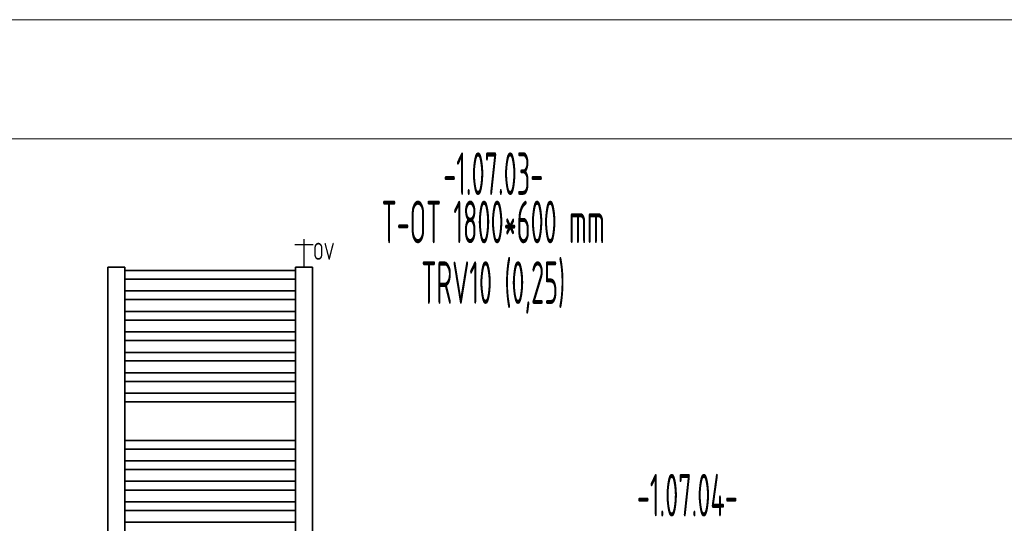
# Model space of a CAD drawing. Header units: millimetres. Extents: x 17747 to 112039, y -74980 to 446921.
# Tile 191 of 256: x 69974 to 72863, y -73388 to -71910. Entities that reach past the tile are written whole.
import ezdxf
from ezdxf.enums import TextEntityAlignment as Align

# ---------------------------------------------------------------- set-up
doc = ezdxf.new("R2010")
doc.units = ezdxf.units.MM
doc.linetypes.add('phl_thick', pattern=[0])
doc.linetypes.add('VERDECKT', pattern=[9.525, 6.35, -3.175])
for name, color, linetype, lineweight in [('JS_VYT_POPIS - OBECNĚ', 7, 'Continuous', 5), ('UT_SCHÉMA_POPIS', 7, 'VERDECKT', 5), ('UT_SCHÉMA_SYMBOLY', 7, 'Continuous', 25), ('UT_ZAŘÍZENÍ - OT', 3, 'Continuous', 35), ('VZT_50 POPIS - OBECNE', 7, 'Continuous', 5)]:
    doc.layers.add(name, color=color, linetype=linetype, lineweight=lineweight)
doc.styles.add('ISO 2.5', font='isocp.shx', dxfattribs={"width": 0.8, "height": 2.5})
doc.styles.add('VZT_POPIS', font='isocp.shx', dxfattribs={"width": 0.6, "height": 125})

msp = doc.modelspace()

# ---------------------------------------------------------------- linework, layer by layer
at = {"layer": 'UT_SCHÉMA_SYMBOLY'}
for p, q in [((70807.8, -72554.2), (70807.8, -72636.1)), ((70780.8, -72570.2), (70834.8, -72570.2))]:
    msp.add_line(p, q, dxfattribs=at)
at = {"layer": 'UT_ZAŘÍZENÍ - OT', "linetype": 'Continuous'}
for p, q in [((70232.8, -74456.1), (70232.8, -72636.1)), ((70232.8, -72636.1), (70282.8, -72636.1)), ((70282.8, -72636.1), (70282.8, -74456.1)), ((70782.8, -72646.4), (70282.8, -72646.4)), ((70782.8, -72646.4), (70282.8, -72646.4)), ((70782.8, -72646.4), (70282.8, -72646.4)), ((70782.8, -72646.4), (70282.8, -72646.4)), ((70782.8, -72646.4), (70282.8, -72646.4)), ((70782.8, -72646.4), (70282.8, -72646.4)), ((70782.8, -72646.4), (70282.8, -72646.4)), ((70782.8, -72646.4), (70282.8, -72646.4)), ((70782.8, -72646.4), (70282.8, -72646.4)), ((70782.8, -72646.4), (70282.8, -72646.4)), ((70782.8, -72646.4), (70282.8, -72646.4)), ((70782.8, -72646.4), (70282.8, -72646.4)), ((70782.8, -72646.4), (70282.8, -72646.4)), ((70782.8, -72646.4), (70282.8, -72646.4)), ((70782.8, -72646.4), (70282.8, -72646.4)), ((70782.8, -72646.4), (70282.8, -72646.4)), ((70782.8, -72646.4), (70282.8, -72646.4)), ((70782.8, -72646.4), (70282.8, -72646.4)), ((70782.8, -72646.4), (70282.8, -72646.4)), ((70782.8, -72646.4), (70282.8, -72646.4)), ((70782.8, -72646.4), (70282.8, -72646.4)), ((70782.8, -72646.4), (70282.8, -72646.4)), ((70782.8, -72646.4), (70282.8, -72646.4)), ((70782.8, -72646.4), (70282.8, -72646.4)), ((70782.8, -72646.4), (70282.8, -72646.4)), ((70782.8, -72646.4), (70282.8, -72646.4)), ((70782.8, -72646.4), (70282.8, -72646.4)), ((70782.8, -72646.4), (70282.8, -72646.4)), ((70782.8, -72646.4), (70282.8, -72646.4)), ((70782.8, -72646.4), (70282.8, -72646.4)), ((70782.8, -72646.4), (70282.8, -72646.4)), ((70782.8, -72646.4), (70282.8, -72646.4)), ((70782.8, -72646.4), (70282.8, -72646.4)), ((70782.8, -72646.4), (70282.8, -72646.4)), ((70782.8, -74456.1), (70782.8, -72636.1)), ((70782.8, -72636.1), (70832.8, -72636.1)), ((70832.8, -72636.1), (70832.8, -74456.1)), ((70782.8, -72671.8), (70282.8, -72671.8)), ((70782.8, -72671.8), (70282.8, -72671.8)), ((70782.8, -72671.8), (70282.8, -72671.8)), ((70782.8, -72671.8), (70282.8, -72671.8)), ((70782.8, -72671.8), (70282.8, -72671.8)), ((70782.8, -72671.8), (70282.8, -72671.8)), ((70782.8, -72671.8), (70282.8, -72671.8)), ((70782.8, -72671.8), (70282.8, -72671.8)), ((70782.8, -72671.8), (70282.8, -72671.8)), ((70782.8, -72671.8), (70282.8, -72671.8)), ((70782.8, -72671.8), (70282.8, -72671.8)), ((70782.8, -72671.8), (70282.8, -72671.8)), ((70782.8, -72671.8), (70282.8, -72671.8)), ((70782.8, -72671.8), (70282.8, -72671.8)), ((70782.8, -72671.8), (70282.8, -72671.8)), ((70782.8, -72671.8), (70282.8, -72671.8)), ((70782.8, -72671.8), (70282.8, -72671.8)), ((70782.8, -72671.8), (70282.8, -72671.8)), ((70782.8, -72671.8), (70282.8, -72671.8)), ((70782.8, -72671.8), (70282.8, -72671.8)), ((70782.8, -72671.8), (70282.8, -72671.8)), ((70782.8, -72671.8), (70282.8, -72671.8)), ((70782.8, -72671.8), (70282.8, -72671.8)), ((70782.8, -72671.8), (70282.8, -72671.8)), ((70782.8, -72671.8), (70282.8, -72671.8)), ((70782.8, -72671.8), (70282.8, -72671.8)), ((70782.8, -72671.8), (70282.8, -72671.8)), ((70782.8, -72671.8), (70282.8, -72671.8)), ((70782.8, -72671.8), (70282.8, -72671.8)), ((70782.8, -72671.8), (70282.8, -72671.8)), ((70782.8, -72671.8), (70282.8, -72671.8)), ((70782.8, -72671.8), (70282.8, -72671.8)), ((70782.8, -72671.8), (70282.8, -72671.8)), ((70782.8, -72671.8), (70282.8, -72671.8)), ((70782.8, -72706.4), (70282.8, -72706.4)), ((70782.8, -72706.4), (70282.8, -72706.4)), ((70782.8, -72706.4), (70282.8, -72706.4)), ((70782.8, -72706.4), (70282.8, -72706.4)), ((70782.8, -72706.4), (70282.8, -72706.4)), ((70782.8, -72706.4), (70282.8, -72706.4)), ((70782.8, -72706.4), (70282.8, -72706.4)), ((70782.8, -72706.4), (70282.8, -72706.4)), ((70782.8, -72706.4), (70282.8, -72706.4)), ((70782.8, -72706.4), (70282.8, -72706.4)), ((70782.8, -72706.4), (70282.8, -72706.4)), ((70782.8, -72706.4), (70282.8, -72706.4)), ((70782.8, -72706.4), (70282.8, -72706.4)), ((70782.8, -72706.4), (70282.8, -72706.4)), ((70782.8, -72706.4), (70282.8, -72706.4)), ((70782.8, -72706.4), (70282.8, -72706.4)), ((70782.8, -72706.4), (70282.8, -72706.4)), ((70782.8, -72706.4), (70282.8, -72706.4)), ((70782.8, -72706.4), (70282.8, -72706.4)), ((70782.8, -72706.4), (70282.8, -72706.4)), ((70782.8, -72706.4), (70282.8, -72706.4)), ((70782.8, -72706.4), (70282.8, -72706.4)), ((70782.8, -72706.4), (70282.8, -72706.4)), ((70782.8, -72706.4), (70282.8, -72706.4)), ((70782.8, -72706.4), (70282.8, -72706.4)), ((70782.8, -72706.4), (70282.8, -72706.4)), ((70782.8, -72706.4), (70282.8, -72706.4)), ((70782.8, -72706.4), (70282.8, -72706.4)), ((70782.8, -72706.4), (70282.8, -72706.4)), ((70782.8, -72706.4), (70282.8, -72706.4)), ((70782.8, -72706.4), (70282.8, -72706.4)), ((70782.8, -72706.4), (70282.8, -72706.4)), ((70782.8, -72706.4), (70282.8, -72706.4)), ((70782.8, -72706.4), (70282.8, -72706.4)), ((70782.8, -72731.8), (70282.8, -72731.8)), ((70782.8, -72731.8), (70282.8, -72731.8)), ((70782.8, -72731.8), (70282.8, -72731.8)), ((70782.8, -72731.8), (70282.8, -72731.8)), ((70782.8, -72731.8), (70282.8, -72731.8)), ((70782.8, -72731.8), (70282.8, -72731.8)), ((70782.8, -72731.8), (70282.8, -72731.8)), ((70782.8, -72731.8), (70282.8, -72731.8)), ((70782.8, -72731.8), (70282.8, -72731.8)), ((70782.8, -72731.8), (70282.8, -72731.8)), ((70782.8, -72731.8), (70282.8, -72731.8)), ((70782.8, -72731.8), (70282.8, -72731.8)), ((70782.8, -72731.8), (70282.8, -72731.8)), ((70782.8, -72731.8), (70282.8, -72731.8)), ((70782.8, -72731.8), (70282.8, -72731.8)), ((70782.8, -72731.8), (70282.8, -72731.8)), ((70782.8, -72731.8), (70282.8, -72731.8)), ((70782.8, -72731.8), (70282.8, -72731.8)), ((70782.8, -72731.8), (70282.8, -72731.8)), ((70782.8, -72731.8), (70282.8, -72731.8)), ((70782.8, -72731.8), (70282.8, -72731.8)), ((70782.8, -72731.8), (70282.8, -72731.8)), ((70782.8, -72731.8), (70282.8, -72731.8)), ((70782.8, -72731.8), (70282.8, -72731.8)), ((70782.8, -72731.8), (70282.8, -72731.8)), ((70782.8, -72731.8), (70282.8, -72731.8)), ((70782.8, -72731.8), (70282.8, -72731.8)), ((70782.8, -72731.8), (70282.8, -72731.8)), ((70782.8, -72731.8), (70282.8, -72731.8)), ((70782.8, -72731.8), (70282.8, -72731.8)), ((70782.8, -72731.8), (70282.8, -72731.8)), ((70782.8, -72731.8), (70282.8, -72731.8)), ((70782.8, -72731.8), (70282.8, -72731.8)), ((70782.8, -72731.8), (70282.8, -72731.8)), ((70782.8, -72766.4), (70282.8, -72766.4)), ((70782.8, -72766.4), (70282.8, -72766.4)), ((70782.8, -72766.4), (70282.8, -72766.4)), ((70782.8, -72766.4), (70282.8, -72766.4)), ((70782.8, -72766.4), (70282.8, -72766.4)), ((70782.8, -72766.4), (70282.8, -72766.4)), ((70782.8, -72766.4), (70282.8, -72766.4)), ((70782.8, -72766.4), (70282.8, -72766.4)), ((70782.8, -72766.4), (70282.8, -72766.4)), ((70782.8, -72766.4), (70282.8, -72766.4)), ((70782.8, -72766.4), (70282.8, -72766.4)), ((70782.8, -72766.4), (70282.8, -72766.4)), ((70782.8, -72766.4), (70282.8, -72766.4)), ((70782.8, -72766.4), (70282.8, -72766.4)), ((70782.8, -72766.4), (70282.8, -72766.4)), ((70782.8, -72766.4), (70282.8, -72766.4)), ((70782.8, -72766.4), (70282.8, -72766.4)), ((70782.8, -72766.4), (70282.8, -72766.4)), ((70782.8, -72766.4), (70282.8, -72766.4)), ((70782.8, -72766.4), (70282.8, -72766.4)), ((70782.8, -72766.4), (70282.8, -72766.4)), ((70782.8, -72766.4), (70282.8, -72766.4)), ((70782.8, -72766.4), (70282.8, -72766.4)), ((70782.8, -72766.4), (70282.8, -72766.4)), ((70782.8, -72766.4), (70282.8, -72766.4)), ((70782.8, -72766.4), (70282.8, -72766.4)), ((70782.8, -72766.4), (70282.8, -72766.4)), ((70782.8, -72766.4), (70282.8, -72766.4)), ((70782.8, -72766.4), (70282.8, -72766.4)), ((70782.8, -72766.4), (70282.8, -72766.4)), ((70782.8, -72766.4), (70282.8, -72766.4)), ((70782.8, -72766.4), (70282.8, -72766.4)), ((70782.8, -72766.4), (70282.8, -72766.4)), ((70782.8, -72766.4), (70282.8, -72766.4)), ((70782.8, -72791.8), (70282.8, -72791.8)), ((70782.8, -72791.8), (70282.8, -72791.8)), ((70782.8, -72791.8), (70282.8, -72791.8)), ((70782.8, -72791.8), (70282.8, -72791.8)), ((70782.8, -72791.8), (70282.8, -72791.8)), ((70782.8, -72791.8), (70282.8, -72791.8)), ((70782.8, -72791.8), (70282.8, -72791.8)), ((70782.8, -72791.8), (70282.8, -72791.8)), ((70782.8, -72791.8), (70282.8, -72791.8)), ((70782.8, -72791.8), (70282.8, -72791.8)), ((70782.8, -72791.8), (70282.8, -72791.8)), ((70782.8, -72791.8), (70282.8, -72791.8)), ((70782.8, -72791.8), (70282.8, -72791.8)), ((70782.8, -72791.8), (70282.8, -72791.8)), ((70782.8, -72791.8), (70282.8, -72791.8)), ((70782.8, -72791.8), (70282.8, -72791.8)), ((70782.8, -72791.8), (70282.8, -72791.8)), ((70782.8, -72791.8), (70282.8, -72791.8)), ((70782.8, -72791.8), (70282.8, -72791.8)), ((70782.8, -72791.8), (70282.8, -72791.8)), ((70782.8, -72791.8), (70282.8, -72791.8)), ((70782.8, -72791.8), (70282.8, -72791.8)), ((70782.8, -72791.8), (70282.8, -72791.8)), ((70782.8, -72791.8), (70282.8, -72791.8)), ((70782.8, -72791.8), (70282.8, -72791.8)), ((70782.8, -72791.8), (70282.8, -72791.8)), ((70782.8, -72791.8), (70282.8, -72791.8)), ((70782.8, -72791.8), (70282.8, -72791.8)), ((70782.8, -72791.8), (70282.8, -72791.8)), ((70782.8, -72791.8), (70282.8, -72791.8)), ((70782.8, -72791.8), (70282.8, -72791.8)), ((70782.8, -72791.8), (70282.8, -72791.8)), ((70782.8, -72791.8), (70282.8, -72791.8)), ((70782.8, -72791.8), (70282.8, -72791.8)), ((70782.8, -72826.4), (70282.8, -72826.4)), ((70782.8, -72826.4), (70282.8, -72826.4)), ((70782.8, -72826.4), (70282.8, -72826.4)), ((70782.8, -72826.4), (70282.8, -72826.4)), ((70782.8, -72826.4), (70282.8, -72826.4)), ((70782.8, -72826.4), (70282.8, -72826.4)), ((70782.8, -72826.4), (70282.8, -72826.4)), ((70782.8, -72826.4), (70282.8, -72826.4)), ((70782.8, -72826.4), (70282.8, -72826.4)), ((70782.8, -72826.4), (70282.8, -72826.4)), ((70782.8, -72826.4), (70282.8, -72826.4)), ((70782.8, -72826.4), (70282.8, -72826.4)), ((70782.8, -72826.4), (70282.8, -72826.4)), ((70782.8, -72826.4), (70282.8, -72826.4)), ((70782.8, -72826.4), (70282.8, -72826.4)), ((70782.8, -72826.4), (70282.8, -72826.4)), ((70782.8, -72826.4), (70282.8, -72826.4)), ((70782.8, -72826.4), (70282.8, -72826.4)), ((70782.8, -72826.4), (70282.8, -72826.4)), ((70782.8, -72826.4), (70282.8, -72826.4)), ((70782.8, -72826.4), (70282.8, -72826.4)), ((70782.8, -72826.4), (70282.8, -72826.4)), ((70782.8, -72826.4), (70282.8, -72826.4)), ((70782.8, -72826.4), (70282.8, -72826.4)), ((70782.8, -72826.4), (70282.8, -72826.4)), ((70782.8, -72826.4), (70282.8, -72826.4)), ((70782.8, -72826.4), (70282.8, -72826.4)), ((70782.8, -72826.4), (70282.8, -72826.4)), ((70782.8, -72826.4), (70282.8, -72826.4)), ((70782.8, -72826.4), (70282.8, -72826.4)), ((70782.8, -72826.4), (70282.8, -72826.4)), ((70782.8, -72826.4), (70282.8, -72826.4)), ((70782.8, -72826.4), (70282.8, -72826.4)), ((70782.8, -72826.4), (70282.8, -72826.4)), ((70782.8, -72851.8), (70282.8, -72851.8)), ((70782.8, -72851.8), (70282.8, -72851.8)), ((70782.8, -72851.8), (70282.8, -72851.8)), ((70782.8, -72851.8), (70282.8, -72851.8)), ((70782.8, -72851.8), (70282.8, -72851.8)), ((70782.8, -72851.8), (70282.8, -72851.8)), ((70782.8, -72851.8), (70282.8, -72851.8)), ((70782.8, -72851.8), (70282.8, -72851.8)), ((70782.8, -72851.8), (70282.8, -72851.8)), ((70782.8, -72851.8), (70282.8, -72851.8)), ((70782.8, -72851.8), (70282.8, -72851.8)), ((70782.8, -72851.8), (70282.8, -72851.8)), ((70782.8, -72851.8), (70282.8, -72851.8)), ((70782.8, -72851.8), (70282.8, -72851.8)), ((70782.8, -72851.8), (70282.8, -72851.8)), ((70782.8, -72851.8), (70282.8, -72851.8)), ((70782.8, -72851.8), (70282.8, -72851.8)), ((70782.8, -72851.8), (70282.8, -72851.8)), ((70782.8, -72851.8), (70282.8, -72851.8)), ((70782.8, -72851.8), (70282.8, -72851.8)), ((70782.8, -72851.8), (70282.8, -72851.8)), ((70782.8, -72851.8), (70282.8, -72851.8)), ((70782.8, -72851.8), (70282.8, -72851.8)), ((70782.8, -72851.8), (70282.8, -72851.8)), ((70782.8, -72851.8), (70282.8, -72851.8)), ((70782.8, -72851.8), (70282.8, -72851.8)), ((70782.8, -72851.8), (70282.8, -72851.8)), ((70782.8, -72851.8), (70282.8, -72851.8)), ((70782.8, -72851.8), (70282.8, -72851.8)), ((70782.8, -72851.8), (70282.8, -72851.8)), ((70782.8, -72851.8), (70282.8, -72851.8)), ((70782.8, -72851.8), (70282.8, -72851.8)), ((70782.8, -72851.8), (70282.8, -72851.8)), ((70782.8, -72851.8), (70282.8, -72851.8)), ((70782.8, -72886.4), (70282.8, -72886.4)), ((70782.8, -72886.4), (70282.8, -72886.4)), ((70782.8, -72886.4), (70282.8, -72886.4)), ((70782.8, -72886.4), (70282.8, -72886.4)), ((70782.8, -72886.4), (70282.8, -72886.4)), ((70782.8, -72886.4), (70282.8, -72886.4)), ((70782.8, -72886.4), (70282.8, -72886.4)), ((70782.8, -72886.4), (70282.8, -72886.4)), ((70782.8, -72886.4), (70282.8, -72886.4)), ((70782.8, -72886.4), (70282.8, -72886.4)), ((70782.8, -72886.4), (70282.8, -72886.4)), ((70782.8, -72886.4), (70282.8, -72886.4)), ((70782.8, -72886.4), (70282.8, -72886.4)), ((70782.8, -72886.4), (70282.8, -72886.4)), ((70782.8, -72886.4), (70282.8, -72886.4)), ((70782.8, -72886.4), (70282.8, -72886.4)), ((70782.8, -72886.4), (70282.8, -72886.4)), ((70782.8, -72886.4), (70282.8, -72886.4)), ((70782.8, -72886.4), (70282.8, -72886.4)), ((70782.8, -72886.4), (70282.8, -72886.4)), ((70782.8, -72886.4), (70282.8, -72886.4)), ((70782.8, -72886.4), (70282.8, -72886.4)), ((70782.8, -72886.4), (70282.8, -72886.4)), ((70782.8, -72886.4), (70282.8, -72886.4)), ((70782.8, -72886.4), (70282.8, -72886.4)), ((70782.8, -72886.4), (70282.8, -72886.4)), ((70782.8, -72886.4), (70282.8, -72886.4)), ((70782.8, -72886.4), (70282.8, -72886.4)), ((70782.8, -72886.4), (70282.8, -72886.4)), ((70782.8, -72886.4), (70282.8, -72886.4)), ((70782.8, -72886.4), (70282.8, -72886.4)), ((70782.8, -72886.4), (70282.8, -72886.4)), ((70782.8, -72886.4), (70282.8, -72886.4)), ((70782.8, -72886.4), (70282.8, -72886.4)), ((70782.8, -72911.8), (70282.8, -72911.8)), ((70782.8, -72911.8), (70282.8, -72911.8)), ((70782.8, -72911.8), (70282.8, -72911.8)), ((70782.8, -72911.8), (70282.8, -72911.8)), ((70782.8, -72911.8), (70282.8, -72911.8)), ((70782.8, -72911.8), (70282.8, -72911.8)), ((70782.8, -72911.8), (70282.8, -72911.8)), ((70782.8, -72911.8), (70282.8, -72911.8)), ((70782.8, -72911.8), (70282.8, -72911.8)), ((70782.8, -72911.8), (70282.8, -72911.8)), ((70782.8, -72911.8), (70282.8, -72911.8)), ((70782.8, -72911.8), (70282.8, -72911.8)), ((70782.8, -72911.8), (70282.8, -72911.8)), ((70782.8, -72911.8), (70282.8, -72911.8)), ((70782.8, -72911.8), (70282.8, -72911.8)), ((70782.8, -72911.8), (70282.8, -72911.8)), ((70782.8, -72911.8), (70282.8, -72911.8)), ((70782.8, -72911.8), (70282.8, -72911.8)), ((70782.8, -72911.8), (70282.8, -72911.8)), ((70782.8, -72911.8), (70282.8, -72911.8)), ((70782.8, -72911.8), (70282.8, -72911.8)), ((70782.8, -72911.8), (70282.8, -72911.8)), ((70782.8, -72911.8), (70282.8, -72911.8)), ((70782.8, -72911.8), (70282.8, -72911.8)), ((70782.8, -72911.8), (70282.8, -72911.8)), ((70782.8, -72911.8), (70282.8, -72911.8)), ((70782.8, -72911.8), (70282.8, -72911.8)), ((70782.8, -72911.8), (70282.8, -72911.8)), ((70782.8, -72911.8), (70282.8, -72911.8)), ((70782.8, -72911.8), (70282.8, -72911.8)), ((70782.8, -72911.8), (70282.8, -72911.8)), ((70782.8, -72911.8), (70282.8, -72911.8)), ((70782.8, -72911.8), (70282.8, -72911.8)), ((70782.8, -72911.8), (70282.8, -72911.8)), ((70782.8, -72946.4), (70282.8, -72946.4)), ((70782.8, -72946.4), (70282.8, -72946.4)), ((70782.8, -72946.4), (70282.8, -72946.4)), ((70782.8, -72946.4), (70282.8, -72946.4)), ((70782.8, -72946.4), (70282.8, -72946.4)), ((70782.8, -72946.4), (70282.8, -72946.4)), ((70782.8, -72946.4), (70282.8, -72946.4)), ((70782.8, -72946.4), (70282.8, -72946.4)), ((70782.8, -72946.4), (70282.8, -72946.4)), ((70782.8, -72946.4), (70282.8, -72946.4)), ((70782.8, -72946.4), (70282.8, -72946.4)), ((70782.8, -72946.4), (70282.8, -72946.4)), ((70782.8, -72946.4), (70282.8, -72946.4)), ((70782.8, -72946.4), (70282.8, -72946.4)), ((70782.8, -72946.4), (70282.8, -72946.4)), ((70782.8, -72946.4), (70282.8, -72946.4)), ((70782.8, -72946.4), (70282.8, -72946.4)), ((70782.8, -72946.4), (70282.8, -72946.4)), ((70782.8, -72946.4), (70282.8, -72946.4)), ((70782.8, -72946.4), (70282.8, -72946.4)), ((70782.8, -72946.4), (70282.8, -72946.4)), ((70782.8, -72946.4), (70282.8, -72946.4)), ((70782.8, -72946.4), (70282.8, -72946.4)), ((70782.8, -72946.4), (70282.8, -72946.4)), ((70782.8, -72946.4), (70282.8, -72946.4)), ((70782.8, -72946.4), (70282.8, -72946.4)), ((70782.8, -72946.4), (70282.8, -72946.4)), ((70782.8, -72946.4), (70282.8, -72946.4)), ((70782.8, -72946.4), (70282.8, -72946.4)), ((70782.8, -72946.4), (70282.8, -72946.4)), ((70782.8, -72946.4), (70282.8, -72946.4)), ((70782.8, -72946.4), (70282.8, -72946.4)), ((70782.8, -72946.4), (70282.8, -72946.4)), ((70782.8, -72946.4), (70282.8, -72946.4)), ((70782.8, -72971.8), (70282.8, -72971.8)), ((70782.8, -72971.8), (70282.8, -72971.8)), ((70782.8, -72971.8), (70282.8, -72971.8)), ((70782.8, -72971.8), (70282.8, -72971.8)), ((70782.8, -72971.8), (70282.8, -72971.8)), ((70782.8, -72971.8), (70282.8, -72971.8)), ((70782.8, -72971.8), (70282.8, -72971.8)), ((70782.8, -72971.8), (70282.8, -72971.8)), ((70782.8, -72971.8), (70282.8, -72971.8)), ((70782.8, -72971.8), (70282.8, -72971.8)), ((70782.8, -72971.8), (70282.8, -72971.8)), ((70782.8, -72971.8), (70282.8, -72971.8)), ((70782.8, -72971.8), (70282.8, -72971.8)), ((70782.8, -72971.8), (70282.8, -72971.8)), ((70782.8, -72971.8), (70282.8, -72971.8)), ((70782.8, -72971.8), (70282.8, -72971.8)), ((70782.8, -72971.8), (70282.8, -72971.8)), ((70782.8, -72971.8), (70282.8, -72971.8)), ((70782.8, -72971.8), (70282.8, -72971.8)), ((70782.8, -72971.8), (70282.8, -72971.8)), ((70782.8, -72971.8), (70282.8, -72971.8)), ((70782.8, -72971.8), (70282.8, -72971.8)), ((70782.8, -72971.8), (70282.8, -72971.8)), ((70782.8, -72971.8), (70282.8, -72971.8)), ((70782.8, -72971.8), (70282.8, -72971.8)), ((70782.8, -72971.8), (70282.8, -72971.8)), ((70782.8, -72971.8), (70282.8, -72971.8)), ((70782.8, -72971.8), (70282.8, -72971.8)), ((70782.8, -72971.8), (70282.8, -72971.8)), ((70782.8, -72971.8), (70282.8, -72971.8)), ((70782.8, -72971.8), (70282.8, -72971.8)), ((70782.8, -72971.8), (70282.8, -72971.8)), ((70782.8, -72971.8), (70282.8, -72971.8)), ((70782.8, -72971.8), (70282.8, -72971.8)), ((70782.8, -73006.4), (70282.8, -73006.4)), ((70782.8, -73006.4), (70282.8, -73006.4)), ((70782.8, -73006.4), (70282.8, -73006.4)), ((70782.8, -73006.4), (70282.8, -73006.4)), ((70782.8, -73006.4), (70282.8, -73006.4)), ((70782.8, -73006.4), (70282.8, -73006.4)), ((70782.8, -73006.4), (70282.8, -73006.4)), ((70782.8, -73006.4), (70282.8, -73006.4)), ((70782.8, -73006.4), (70282.8, -73006.4)), ((70782.8, -73006.4), (70282.8, -73006.4)), ((70782.8, -73006.4), (70282.8, -73006.4)), ((70782.8, -73006.4), (70282.8, -73006.4)), ((70782.8, -73006.4), (70282.8, -73006.4)), ((70782.8, -73006.4), (70282.8, -73006.4)), ((70782.8, -73006.4), (70282.8, -73006.4)), ((70782.8, -73006.4), (70282.8, -73006.4)), ((70782.8, -73006.4), (70282.8, -73006.4)), ((70782.8, -73006.4), (70282.8, -73006.4)), ((70782.8, -73006.4), (70282.8, -73006.4)), ((70782.8, -73006.4), (70282.8, -73006.4)), ((70782.8, -73006.4), (70282.8, -73006.4)), ((70782.8, -73006.4), (70282.8, -73006.4)), ((70782.8, -73006.4), (70282.8, -73006.4)), ((70782.8, -73006.4), (70282.8, -73006.4)), ((70782.8, -73006.4), (70282.8, -73006.4)), ((70782.8, -73006.4), (70282.8, -73006.4)), ((70782.8, -73006.4), (70282.8, -73006.4)), ((70782.8, -73006.4), (70282.8, -73006.4)), ((70782.8, -73006.4), (70282.8, -73006.4)), ((70782.8, -73006.4), (70282.8, -73006.4)), ((70782.8, -73006.4), (70282.8, -73006.4)), ((70782.8, -73006.4), (70282.8, -73006.4)), ((70782.8, -73006.4), (70282.8, -73006.4)), ((70782.8, -73006.4), (70282.8, -73006.4)), ((70782.8, -73031.8), (70282.8, -73031.8)), ((70782.8, -73031.8), (70282.8, -73031.8)), ((70782.8, -73031.8), (70282.8, -73031.8)), ((70782.8, -73031.8), (70282.8, -73031.8)), ((70782.8, -73031.8), (70282.8, -73031.8)), ((70782.8, -73031.8), (70282.8, -73031.8)), ((70782.8, -73031.8), (70282.8, -73031.8)), ((70782.8, -73031.8), (70282.8, -73031.8)), ((70782.8, -73031.8), (70282.8, -73031.8)), ((70782.8, -73031.8), (70282.8, -73031.8)), ((70782.8, -73031.8), (70282.8, -73031.8)), ((70782.8, -73031.8), (70282.8, -73031.8)), ((70782.8, -73031.8), (70282.8, -73031.8)), ((70782.8, -73031.8), (70282.8, -73031.8)), ((70782.8, -73031.8), (70282.8, -73031.8)), ((70782.8, -73031.8), (70282.8, -73031.8)), ((70782.8, -73031.8), (70282.8, -73031.8)), ((70782.8, -73031.8), (70282.8, -73031.8)), ((70782.8, -73031.8), (70282.8, -73031.8)), ((70782.8, -73031.8), (70282.8, -73031.8)), ((70782.8, -73031.8), (70282.8, -73031.8)), ((70782.8, -73031.8), (70282.8, -73031.8)), ((70782.8, -73031.8), (70282.8, -73031.8)), ((70782.8, -73031.8), (70282.8, -73031.8)), ((70782.8, -73031.8), (70282.8, -73031.8)), ((70782.8, -73031.8), (70282.8, -73031.8)), ((70782.8, -73031.8), (70282.8, -73031.8)), ((70782.8, -73031.8), (70282.8, -73031.8)), ((70782.8, -73031.8), (70282.8, -73031.8)), ((70782.8, -73031.8), (70282.8, -73031.8)), ((70782.8, -73031.8), (70282.8, -73031.8)), ((70782.8, -73031.8), (70282.8, -73031.8)), ((70782.8, -73031.8), (70282.8, -73031.8)), ((70782.8, -73031.8), (70282.8, -73031.8)), ((70782.8, -73144.9), (70282.8, -73144.9)), ((70782.8, -73144.9), (70282.8, -73144.9)), ((70782.8, -73144.9), (70282.8, -73144.9)), ((70782.8, -73144.9), (70282.8, -73144.9)), ((70782.8, -73144.9), (70282.8, -73144.9)), ((70782.8, -73144.9), (70282.8, -73144.9)), ((70782.8, -73144.9), (70282.8, -73144.9)), ((70782.8, -73144.9), (70282.8, -73144.9)), ((70782.8, -73144.9), (70282.8, -73144.9)), ((70782.8, -73144.9), (70282.8, -73144.9)), ((70782.8, -73144.9), (70282.8, -73144.9)), ((70782.8, -73144.9), (70282.8, -73144.9)), ((70782.8, -73144.9), (70282.8, -73144.9)), ((70782.8, -73144.9), (70282.8, -73144.9)), ((70782.8, -73144.9), (70282.8, -73144.9)), ((70782.8, -73144.9), (70282.8, -73144.9)), ((70782.8, -73144.9), (70282.8, -73144.9)), ((70782.8, -73144.9), (70282.8, -73144.9)), ((70782.8, -73144.9), (70282.8, -73144.9)), ((70782.8, -73144.9), (70282.8, -73144.9)), ((70782.8, -73144.9), (70282.8, -73144.9)), ((70782.8, -73144.9), (70282.8, -73144.9)), ((70782.8, -73144.9), (70282.8, -73144.9)), ((70782.8, -73144.9), (70282.8, -73144.9)), ((70782.8, -73144.9), (70282.8, -73144.9)), ((70782.8, -73144.9), (70282.8, -73144.9)), ((70782.8, -73144.9), (70282.8, -73144.9)), ((70782.8, -73144.9), (70282.8, -73144.9)), ((70782.8, -73144.9), (70282.8, -73144.9)), ((70782.8, -73144.9), (70282.8, -73144.9)), ((70782.8, -73144.9), (70282.8, -73144.9)), ((70782.8, -73144.9), (70282.8, -73144.9)), ((70782.8, -73144.9), (70282.8, -73144.9)), ((70782.8, -73144.9), (70282.8, -73144.9)), ((70782.8, -73170.4), (70282.8, -73170.4)), ((70782.8, -73170.4), (70282.8, -73170.4)), ((70782.8, -73170.4), (70282.8, -73170.4)), ((70782.8, -73170.4), (70282.8, -73170.4)), ((70782.8, -73170.4), (70282.8, -73170.4)), ((70782.8, -73170.4), (70282.8, -73170.4)), ((70782.8, -73170.4), (70282.8, -73170.4)), ((70782.8, -73170.4), (70282.8, -73170.4)), ((70782.8, -73170.4), (70282.8, -73170.4)), ((70782.8, -73170.4), (70282.8, -73170.4)), ((70782.8, -73170.4), (70282.8, -73170.4)), ((70782.8, -73170.4), (70282.8, -73170.4)), ((70782.8, -73170.4), (70282.8, -73170.4)), ((70782.8, -73170.4), (70282.8, -73170.4)), ((70782.8, -73170.4), (70282.8, -73170.4)), ((70782.8, -73170.4), (70282.8, -73170.4)), ((70782.8, -73170.4), (70282.8, -73170.4)), ((70782.8, -73170.4), (70282.8, -73170.4)), ((70782.8, -73170.4), (70282.8, -73170.4)), ((70782.8, -73170.4), (70282.8, -73170.4)), ((70782.8, -73170.4), (70282.8, -73170.4)), ((70782.8, -73170.4), (70282.8, -73170.4)), ((70782.8, -73170.4), (70282.8, -73170.4)), ((70782.8, -73170.4), (70282.8, -73170.4)), ((70782.8, -73170.4), (70282.8, -73170.4)), ((70782.8, -73170.4), (70282.8, -73170.4)), ((70782.8, -73170.4), (70282.8, -73170.4)), ((70782.8, -73170.4), (70282.8, -73170.4)), ((70782.8, -73170.4), (70282.8, -73170.4)), ((70782.8, -73170.4), (70282.8, -73170.4)), ((70782.8, -73170.4), (70282.8, -73170.4)), ((70782.8, -73170.4), (70282.8, -73170.4)), ((70782.8, -73170.4), (70282.8, -73170.4)), ((70782.8, -73170.4), (70282.8, -73170.4)), ((70782.8, -73204.9), (70282.8, -73204.9)), ((70782.8, -73204.9), (70282.8, -73204.9)), ((70782.8, -73204.9), (70282.8, -73204.9)), ((70782.8, -73204.9), (70282.8, -73204.9)), ((70782.8, -73204.9), (70282.8, -73204.9)), ((70782.8, -73204.9), (70282.8, -73204.9)), ((70782.8, -73204.9), (70282.8, -73204.9)), ((70782.8, -73204.9), (70282.8, -73204.9)), ((70782.8, -73204.9), (70282.8, -73204.9)), ((70782.8, -73204.9), (70282.8, -73204.9)), ((70782.8, -73204.9), (70282.8, -73204.9)), ((70782.8, -73204.9), (70282.8, -73204.9)), ((70782.8, -73204.9), (70282.8, -73204.9)), ((70782.8, -73204.9), (70282.8, -73204.9)), ((70782.8, -73204.9), (70282.8, -73204.9)), ((70782.8, -73204.9), (70282.8, -73204.9)), ((70782.8, -73204.9), (70282.8, -73204.9)), ((70782.8, -73204.9), (70282.8, -73204.9)), ((70782.8, -73204.9), (70282.8, -73204.9)), ((70782.8, -73204.9), (70282.8, -73204.9)), ((70782.8, -73204.9), (70282.8, -73204.9)), ((70782.8, -73204.9), (70282.8, -73204.9)), ((70782.8, -73204.9), (70282.8, -73204.9)), ((70782.8, -73204.9), (70282.8, -73204.9)), ((70782.8, -73204.9), (70282.8, -73204.9)), ((70782.8, -73204.9), (70282.8, -73204.9)), ((70782.8, -73204.9), (70282.8, -73204.9)), ((70782.8, -73204.9), (70282.8, -73204.9)), ((70782.8, -73204.9), (70282.8, -73204.9)), ((70782.8, -73204.9), (70282.8, -73204.9)), ((70782.8, -73204.9), (70282.8, -73204.9)), ((70782.8, -73204.9), (70282.8, -73204.9)), ((70782.8, -73204.9), (70282.8, -73204.9)), ((70782.8, -73204.9), (70282.8, -73204.9)), ((70782.8, -73230.4), (70282.8, -73230.4)), ((70782.8, -73230.4), (70282.8, -73230.4)), ((70782.8, -73230.4), (70282.8, -73230.4)), ((70782.8, -73230.4), (70282.8, -73230.4)), ((70782.8, -73230.4), (70282.8, -73230.4)), ((70782.8, -73230.4), (70282.8, -73230.4)), ((70782.8, -73230.4), (70282.8, -73230.4)), ((70782.8, -73230.4), (70282.8, -73230.4)), ((70782.8, -73230.4), (70282.8, -73230.4)), ((70782.8, -73230.4), (70282.8, -73230.4)), ((70782.8, -73230.4), (70282.8, -73230.4)), ((70782.8, -73230.4), (70282.8, -73230.4)), ((70782.8, -73230.4), (70282.8, -73230.4)), ((70782.8, -73230.4), (70282.8, -73230.4)), ((70782.8, -73230.4), (70282.8, -73230.4)), ((70782.8, -73230.4), (70282.8, -73230.4)), ((70782.8, -73230.4), (70282.8, -73230.4)), ((70782.8, -73230.4), (70282.8, -73230.4)), ((70782.8, -73230.4), (70282.8, -73230.4)), ((70782.8, -73230.4), (70282.8, -73230.4)), ((70782.8, -73230.4), (70282.8, -73230.4)), ((70782.8, -73230.4), (70282.8, -73230.4)), ((70782.8, -73230.4), (70282.8, -73230.4)), ((70782.8, -73230.4), (70282.8, -73230.4)), ((70782.8, -73230.4), (70282.8, -73230.4)), ((70782.8, -73230.4), (70282.8, -73230.4)), ((70782.8, -73230.4), (70282.8, -73230.4)), ((70782.8, -73230.4), (70282.8, -73230.4)), ((70782.8, -73230.4), (70282.8, -73230.4)), ((70782.8, -73230.4), (70282.8, -73230.4)), ((70782.8, -73230.4), (70282.8, -73230.4)), ((70782.8, -73230.4), (70282.8, -73230.4)), ((70782.8, -73230.4), (70282.8, -73230.4)), ((70782.8, -73230.4), (70282.8, -73230.4)), ((70782.8, -73264.9), (70282.8, -73264.9)), ((70782.8, -73264.9), (70282.8, -73264.9)), ((70782.8, -73264.9), (70282.8, -73264.9)), ((70782.8, -73264.9), (70282.8, -73264.9)), ((70782.8, -73264.9), (70282.8, -73264.9)), ((70782.8, -73264.9), (70282.8, -73264.9)), ((70782.8, -73264.9), (70282.8, -73264.9)), ((70782.8, -73264.9), (70282.8, -73264.9)), ((70782.8, -73264.9), (70282.8, -73264.9)), ((70782.8, -73264.9), (70282.8, -73264.9)), ((70782.8, -73264.9), (70282.8, -73264.9)), ((70782.8, -73264.9), (70282.8, -73264.9)), ((70782.8, -73264.9), (70282.8, -73264.9)), ((70782.8, -73264.9), (70282.8, -73264.9)), ((70782.8, -73264.9), (70282.8, -73264.9)), ((70782.8, -73264.9), (70282.8, -73264.9)), ((70782.8, -73264.9), (70282.8, -73264.9)), ((70782.8, -73264.9), (70282.8, -73264.9)), ((70782.8, -73264.9), (70282.8, -73264.9)), ((70782.8, -73264.9), (70282.8, -73264.9)), ((70782.8, -73264.9), (70282.8, -73264.9)), ((70782.8, -73264.9), (70282.8, -73264.9)), ((70782.8, -73264.9), (70282.8, -73264.9)), ((70782.8, -73264.9), (70282.8, -73264.9)), ((70782.8, -73264.9), (70282.8, -73264.9)), ((70782.8, -73264.9), (70282.8, -73264.9)), ((70782.8, -73264.9), (70282.8, -73264.9)), ((70782.8, -73264.9), (70282.8, -73264.9)), ((70782.8, -73264.9), (70282.8, -73264.9)), ((70782.8, -73264.9), (70282.8, -73264.9)), ((70782.8, -73264.9), (70282.8, -73264.9)), ((70782.8, -73264.9), (70282.8, -73264.9)), ((70782.8, -73264.9), (70282.8, -73264.9)), ((70782.8, -73264.9), (70282.8, -73264.9)), ((70782.8, -73290.4), (70282.8, -73290.4)), ((70782.8, -73290.4), (70282.8, -73290.4)), ((70782.8, -73290.4), (70282.8, -73290.4)), ((70782.8, -73290.4), (70282.8, -73290.4)), ((70782.8, -73290.4), (70282.8, -73290.4)), ((70782.8, -73290.4), (70282.8, -73290.4)), ((70782.8, -73290.4), (70282.8, -73290.4)), ((70782.8, -73290.4), (70282.8, -73290.4)), ((70782.8, -73290.4), (70282.8, -73290.4)), ((70782.8, -73290.4), (70282.8, -73290.4)), ((70782.8, -73290.4), (70282.8, -73290.4)), ((70782.8, -73290.4), (70282.8, -73290.4)), ((70782.8, -73290.4), (70282.8, -73290.4)), ((70782.8, -73290.4), (70282.8, -73290.4)), ((70782.8, -73290.4), (70282.8, -73290.4)), ((70782.8, -73290.4), (70282.8, -73290.4)), ((70782.8, -73290.4), (70282.8, -73290.4)), ((70782.8, -73290.4), (70282.8, -73290.4)), ((70782.8, -73290.4), (70282.8, -73290.4)), ((70782.8, -73290.4), (70282.8, -73290.4)), ((70782.8, -73290.4), (70282.8, -73290.4)), ((70782.8, -73290.4), (70282.8, -73290.4)), ((70782.8, -73290.4), (70282.8, -73290.4)), ((70782.8, -73290.4), (70282.8, -73290.4)), ((70782.8, -73290.4), (70282.8, -73290.4)), ((70782.8, -73290.4), (70282.8, -73290.4)), ((70782.8, -73290.4), (70282.8, -73290.4)), ((70782.8, -73290.4), (70282.8, -73290.4)), ((70782.8, -73290.4), (70282.8, -73290.4)), ((70782.8, -73290.4), (70282.8, -73290.4)), ((70782.8, -73290.4), (70282.8, -73290.4)), ((70782.8, -73290.4), (70282.8, -73290.4)), ((70782.8, -73290.4), (70282.8, -73290.4)), ((70782.8, -73290.4), (70282.8, -73290.4)), ((70782.8, -73324.9), (70282.8, -73324.9)), ((70782.8, -73324.9), (70282.8, -73324.9)), ((70782.8, -73324.9), (70282.8, -73324.9)), ((70782.8, -73324.9), (70282.8, -73324.9)), ((70782.8, -73324.9), (70282.8, -73324.9)), ((70782.8, -73324.9), (70282.8, -73324.9)), ((70782.8, -73324.9), (70282.8, -73324.9)), ((70782.8, -73324.9), (70282.8, -73324.9)), ((70782.8, -73324.9), (70282.8, -73324.9)), ((70782.8, -73324.9), (70282.8, -73324.9)), ((70782.8, -73324.9), (70282.8, -73324.9)), ((70782.8, -73324.9), (70282.8, -73324.9)), ((70782.8, -73324.9), (70282.8, -73324.9)), ((70782.8, -73324.9), (70282.8, -73324.9)), ((70782.8, -73324.9), (70282.8, -73324.9)), ((70782.8, -73324.9), (70282.8, -73324.9)), ((70782.8, -73324.9), (70282.8, -73324.9)), ((70782.8, -73324.9), (70282.8, -73324.9)), ((70782.8, -73324.9), (70282.8, -73324.9)), ((70782.8, -73324.9), (70282.8, -73324.9)), ((70782.8, -73324.9), (70282.8, -73324.9)), ((70782.8, -73324.9), (70282.8, -73324.9)), ((70782.8, -73324.9), (70282.8, -73324.9)), ((70782.8, -73324.9), (70282.8, -73324.9)), ((70782.8, -73324.9), (70282.8, -73324.9)), ((70782.8, -73324.9), (70282.8, -73324.9)), ((70782.8, -73324.9), (70282.8, -73324.9)), ((70782.8, -73324.9), (70282.8, -73324.9)), ((70782.8, -73324.9), (70282.8, -73324.9)), ((70782.8, -73324.9), (70282.8, -73324.9)), ((70782.8, -73324.9), (70282.8, -73324.9)), ((70782.8, -73324.9), (70282.8, -73324.9)), ((70782.8, -73324.9), (70282.8, -73324.9)), ((70782.8, -73324.9), (70282.8, -73324.9)), ((70782.8, -73350.4), (70282.8, -73350.4)), ((70782.8, -73350.4), (70282.8, -73350.4)), ((70782.8, -73350.4), (70282.8, -73350.4)), ((70782.8, -73350.4), (70282.8, -73350.4)), ((70782.8, -73350.4), (70282.8, -73350.4)), ((70782.8, -73350.4), (70282.8, -73350.4)), ((70782.8, -73350.4), (70282.8, -73350.4)), ((70782.8, -73350.4), (70282.8, -73350.4)), ((70782.8, -73350.4), (70282.8, -73350.4)), ((70782.8, -73350.4), (70282.8, -73350.4)), ((70782.8, -73350.4), (70282.8, -73350.4)), ((70782.8, -73350.4), (70282.8, -73350.4)), ((70782.8, -73350.4), (70282.8, -73350.4)), ((70782.8, -73350.4), (70282.8, -73350.4)), ((70782.8, -73350.4), (70282.8, -73350.4)), ((70782.8, -73350.4), (70282.8, -73350.4)), ((70782.8, -73350.4), (70282.8, -73350.4)), ((70782.8, -73350.4), (70282.8, -73350.4)), ((70782.8, -73350.4), (70282.8, -73350.4)), ((70782.8, -73350.4), (70282.8, -73350.4)), ((70782.8, -73350.4), (70282.8, -73350.4)), ((70782.8, -73350.4), (70282.8, -73350.4)), ((70782.8, -73350.4), (70282.8, -73350.4)), ((70782.8, -73350.4), (70282.8, -73350.4)), ((70782.8, -73350.4), (70282.8, -73350.4)), ((70782.8, -73350.4), (70282.8, -73350.4)), ((70782.8, -73350.4), (70282.8, -73350.4)), ((70782.8, -73350.4), (70282.8, -73350.4)), ((70782.8, -73350.4), (70282.8, -73350.4)), ((70782.8, -73350.4), (70282.8, -73350.4)), ((70782.8, -73350.4), (70282.8, -73350.4)), ((70782.8, -73350.4), (70282.8, -73350.4)), ((70782.8, -73350.4), (70282.8, -73350.4)), ((70782.8, -73350.4), (70282.8, -73350.4)), ((70782.8, -73384.9), (70282.8, -73384.9)), ((70782.8, -73384.9), (70282.8, -73384.9)), ((70782.8, -73384.9), (70282.8, -73384.9)), ((70782.8, -73384.9), (70282.8, -73384.9)), ((70782.8, -73384.9), (70282.8, -73384.9)), ((70782.8, -73384.9), (70282.8, -73384.9)), ((70782.8, -73384.9), (70282.8, -73384.9)), ((70782.8, -73384.9), (70282.8, -73384.9)), ((70782.8, -73384.9), (70282.8, -73384.9)), ((70782.8, -73384.9), (70282.8, -73384.9)), ((70782.8, -73384.9), (70282.8, -73384.9)), ((70782.8, -73384.9), (70282.8, -73384.9)), ((70782.8, -73384.9), (70282.8, -73384.9)), ((70782.8, -73384.9), (70282.8, -73384.9)), ((70782.8, -73384.9), (70282.8, -73384.9)), ((70782.8, -73384.9), (70282.8, -73384.9)), ((70782.8, -73384.9), (70282.8, -73384.9)), ((70782.8, -73384.9), (70282.8, -73384.9)), ((70782.8, -73384.9), (70282.8, -73384.9)), ((70782.8, -73384.9), (70282.8, -73384.9)), ((70782.8, -73384.9), (70282.8, -73384.9)), ((70782.8, -73384.9), (70282.8, -73384.9)), ((70782.8, -73384.9), (70282.8, -73384.9)), ((70782.8, -73384.9), (70282.8, -73384.9)), ((70782.8, -73384.9), (70282.8, -73384.9)), ((70782.8, -73384.9), (70282.8, -73384.9)), ((70782.8, -73384.9), (70282.8, -73384.9)), ((70782.8, -73384.9), (70282.8, -73384.9)), ((70782.8, -73384.9), (70282.8, -73384.9)), ((70782.8, -73384.9), (70282.8, -73384.9)), ((70782.8, -73384.9), (70282.8, -73384.9)), ((70782.8, -73384.9), (70282.8, -73384.9)), ((70782.8, -73384.9), (70282.8, -73384.9)), ((70782.8, -73384.9), (70282.8, -73384.9))]:
    msp.add_line(p, q, dxfattribs=at)
at = {"layer": 'VZT_50 POPIS - OBECNE', "linetype": 'phl_thick'}
for p, q in [((57168, -71910.3), (76932.8, -71910.3)), ((57168, -72260.3), (76932.8, -72260.3))]:
    msp.add_line(p, q, dxfattribs=at)

# ---------------------------------------------------------------- texts
at = {"layer": 'JS_VYT_POPIS - OBECNĚ', "style": 'VZT_POPIS', "width": 0.5}
for s, p in [('-1.07.03-', (71363.4, -72362.2)), ('T-OT 1800*600 mm', (71363.4, -72503.9)), ('TRV10 (0,25)', (71363.4, -72681.8)), ('-1.07.04-', (71932.8, -73305.6))]:
    msp.add_text(s, height=125, dxfattribs=at).set_placement(p, align=Align.MIDDLE_CENTER)
at = {"layer": 'UT_SCHÉMA_POPIS', "style": 'ISO 2.5', "width": 0.8}
msp.add_text('OV', height=50, dxfattribs=at).set_placement((70834.8, -72590), align=Align.MIDDLE_LEFT)

doc.saveas('drawing.dxf')
